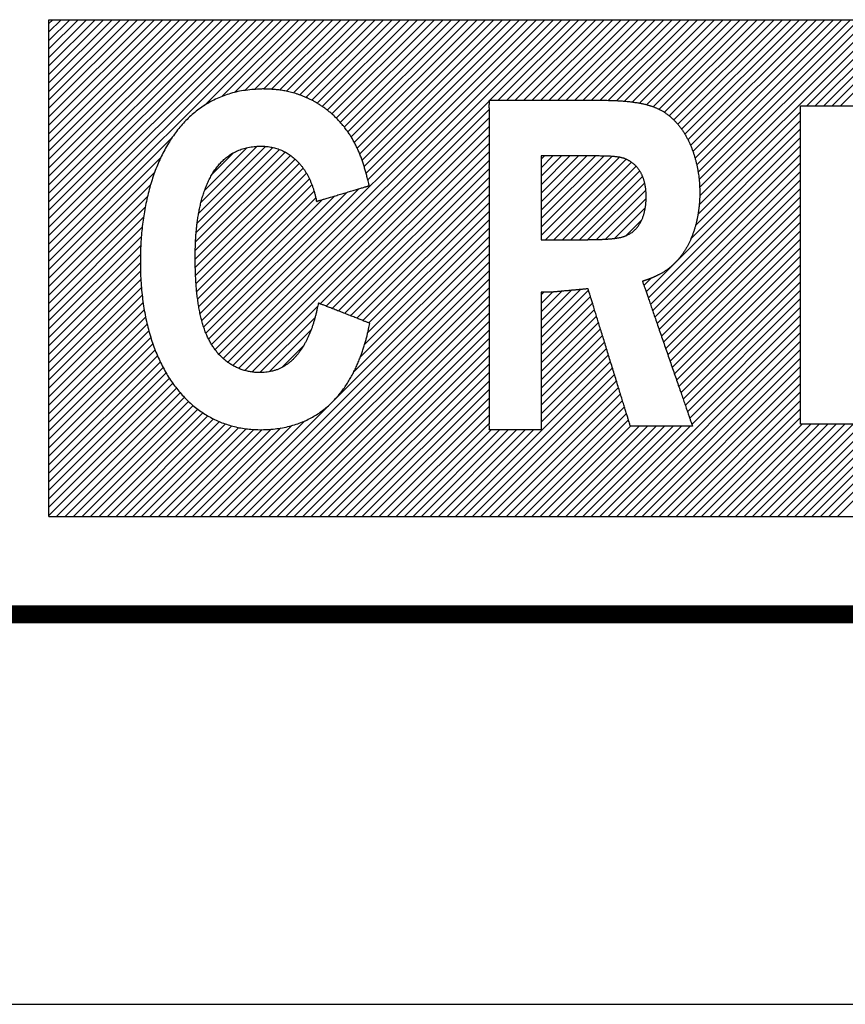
# Model space of a CAD drawing. Header units: millimetres. Extents: x 0 to 420, y -2 to 297.
# Tile 5 of 20: x 363 to 377, y 0 to 16. Entities that reach past the tile are written whole.
import ezdxf

# ---------------------------------------------------------------- set-up
doc = ezdxf.new("R2010")
doc.units = ezdxf.units.MM
doc.header["$LTSCALE"] = 23.1
doc.layers.get('0').update_dxf_attribs({"linetype": 'CONTINUOUS'})

msp = doc.modelspace()

# ---------------------------------------------------------------- linework, layer by layer
at = {"color": 134, "linetype": 'Continuous', "true_color": 0x229a97}
for p, q in [((363.732, 16.347), (363.795, 16.41)), ((363.732, 16.205), (363.936, 16.41)), ((363.732, 16.064), (364.078, 16.41)), ((363.732, 15.922), (364.219, 16.41)), ((363.732, 15.781), (364.361, 16.41)), ((363.732, 15.64), (364.502, 16.41)), ((363.732, 15.498), (364.643, 16.41)), ((363.732, 15.357), (364.785, 16.41)), ((363.732, 15.215), (364.926, 16.41)), ((363.732, 15.074), (365.068, 16.41)), ((363.732, 14.933), (365.209, 16.41)), ((363.732, 14.791), (365.351, 16.41)), ((363.732, 14.65), (365.492, 16.41)), ((363.732, 14.508), (365.633, 16.41)), ((363.732, 14.367), (365.775, 16.41)), ((363.732, 14.225), (365.916, 16.41)), ((363.732, 14.084), (366.058, 16.41)), ((363.732, 13.943), (366.199, 16.41)), ((363.732, 13.801), (366.34, 16.41)), ((363.732, 13.66), (366.482, 16.41)), ((363.732, 13.518), (366.623, 16.41)), ((363.732, 13.377), (366.765, 16.41)), ((363.732, 13.235), (366.906, 16.41)), ((363.732, 13.094), (367.048, 16.41)), ((363.732, 12.953), (367.189, 16.41)), ((363.732, 12.811), (367.33, 16.41)), ((363.732, 12.67), (367.472, 16.41)), ((363.732, 12.528), (367.613, 16.41)), ((366.327, 14.982), (367.755, 16.41)), ((366.443, 10.997), (371.856, 16.41)), ((366.5, 10.912), (371.997, 16.41)), ((366.564, 10.835), (372.139, 16.41)), ((366.615, 15.129), (367.896, 16.41)), ((366.634, 10.764), (372.28, 16.41)), ((366.822, 15.194), (368.038, 16.41)), ((366.999, 15.229), (368.179, 16.41)), ((367.158, 15.247), (368.32, 16.41)), ((367.306, 15.254), (368.462, 16.41)), ((367.443, 15.25), (368.603, 16.41)), ((367.572, 15.237), (368.745, 16.41)), ((367.693, 15.217), (368.886, 16.41)), ((367.806, 15.189), (369.027, 16.41)), ((367.914, 15.155), (369.169, 16.41)), ((368.015, 15.115), (369.31, 16.41)), ((368.111, 15.069), (369.452, 16.41)), ((368.202, 15.019), (369.593, 16.41)), ((368.288, 14.963), (369.735, 16.41)), ((368.369, 14.903), (369.876, 16.41)), ((368.446, 14.839), (370.017, 16.41)), ((368.519, 14.77), (370.159, 16.41)), ((368.588, 14.698), (370.3, 16.41)), ((368.653, 14.621), (370.442, 16.41)), ((368.714, 14.541), (370.583, 16.41)), ((368.77, 14.455), (370.725, 16.41)), ((368.821, 14.365), (370.866, 16.41)), ((368.869, 14.271), (371.007, 16.41)), ((368.911, 14.172), (371.149, 16.41)), ((368.95, 14.07), (371.29, 16.41)), ((368.985, 13.963), (371.432, 16.41)), ((369.017, 13.854), (371.573, 16.41)), ((369.046, 13.741), (371.714, 16.41)), ((371.079, 15.068), (372.422, 16.41)), ((371.221, 15.068), (372.563, 16.41)), ((371.362, 15.068), (372.704, 16.41)), ((371.504, 15.068), (372.846, 16.41)), ((371.645, 15.068), (372.987, 16.41)), ((371.786, 15.068), (373.129, 16.41)), ((371.928, 15.068), (373.27, 16.41)), ((372.069, 15.068), (373.412, 16.41)), ((372.211, 15.068), (373.553, 16.41)), ((372.352, 15.068), (373.694, 16.41)), ((372.494, 15.068), (373.836, 16.41)), ((372.635, 15.068), (373.977, 16.41)), ((372.776, 15.068), (374.119, 16.41)), ((372.918, 15.068), (374.26, 16.41)), ((373.057, 15.066), (374.401, 16.41)), ((373.193, 15.06), (374.543, 16.41)), ((373.326, 15.051), (374.684, 16.41)), ((373.454, 15.038), (374.826, 16.41)), ((373.576, 15.019), (374.967, 16.41)), ((373.692, 14.993), (375.109, 16.41)), ((373.8, 14.96), (375.25, 16.41)), ((373.9, 14.918), (375.391, 16.41)), ((373.989, 14.866), (375.533, 16.41)), ((374.07, 14.806), (375.674, 16.41)), ((374.145, 14.739), (375.816, 16.41)), ((374.213, 14.666), (375.957, 16.41)), ((374.275, 14.586), (376.099, 16.41)), ((374.33, 14.5), (376.24, 16.41)), ((374.381, 14.409), (376.381, 16.41)), ((374.426, 14.313), (376.523, 16.41)), ((374.465, 14.211), (376.664, 16.41)), ((374.499, 14.103), (376.806, 16.41)), ((374.527, 13.99), (376.947, 16.41)), ((374.55, 13.871), (377.089, 16.41)), ((374.566, 13.746), (377.23, 16.41)), ((374.569, 13.324), (377.654, 16.41)), ((374.576, 13.615), (377.371, 16.41)), ((374.577, 13.474), (377.513, 16.41)), ((376.36, 14.974), (377.796, 16.41)), ((376.501, 14.974), (377.937, 16.41)), ((376.643, 14.974), (378.078, 16.41)), ((376.784, 14.974), (378.22, 16.41)), ((376.925, 14.974), (378.361, 16.41)), ((366.712, 10.701), (371.072, 15.06)), ((376.258, 14.974), (379.243, 14.974)), ((376.258, 9.669), (376.258, 14.974)), ((366.799, 10.645), (371.072, 14.918)), ((366.894, 10.599), (371.072, 14.777)), ((374.548, 13.162), (376.258, 14.872)), ((366.999, 10.563), (371.072, 14.636)), ((374.507, 12.98), (376.258, 14.73)), ((368.252, 11.675), (371.072, 14.494)), ((374.16, 12.35), (376.258, 14.448)), ((374.433, 12.764), (376.258, 14.589)), ((363.732, 12.387), (365.777, 14.433)), ((366.202, 13.019), (367.464, 14.28)), ((366.228, 13.186), (367.341, 14.299)), ((366.267, 13.367), (367.2, 14.3)), ((366.33, 13.571), (367.037, 14.278)), ((368.354, 11.635), (371.072, 14.353)), ((373.721, 11.769), (376.258, 14.306)), ((366.171, 12.564), (367.756, 14.149)), ((366.176, 12.709), (367.669, 14.203)), ((366.186, 12.861), (367.572, 14.247)), ((366.454, 13.836), (366.81, 14.192)), ((368.455, 11.595), (371.072, 14.211)), ((371.935, 14.084), (371.99, 14.139)), ((371.935, 13.943), (372.131, 14.139)), ((371.935, 13.802), (372.272, 14.139)), ((371.935, 13.66), (372.414, 14.139)), ((371.935, 13.519), (372.555, 14.139)), ((371.935, 13.377), (372.697, 14.139)), ((371.935, 13.236), (372.838, 14.139)), ((371.935, 13.095), (372.977, 14.137)), ((371.935, 12.953), (373.113, 14.132)), ((371.935, 12.812), (373.24, 14.117)), ((373.757, 11.664), (376.258, 14.165)), ((363.732, 12.246), (365.597, 14.111)), ((366.17, 12.421), (367.835, 14.086)), ((366.172, 12.282), (367.905, 14.015)), ((368.557, 11.555), (371.072, 14.07)), ((372.008, 12.743), (373.35, 14.085)), ((372.149, 12.743), (373.44, 14.034)), ((372.29, 12.743), (373.517, 13.969)), ((373.793, 11.559), (376.258, 14.023)), ((363.732, 12.104), (365.495, 13.868)), ((366.177, 12.145), (367.968, 13.936)), ((366.184, 12.011), (368.024, 13.85)), ((368.658, 11.515), (371.072, 13.928)), ((368.76, 11.475), (371.072, 13.787)), ((372.432, 12.743), (373.579, 13.89)), ((372.573, 12.743), (373.626, 13.796)), ((373.83, 11.454), (376.258, 13.882)), ((363.732, 11.963), (365.425, 13.656)), ((366.195, 11.881), (368.073, 13.758)), ((366.21, 11.754), (368.114, 13.658)), ((368.861, 11.435), (371.072, 13.646)), ((372.715, 12.744), (373.66, 13.689)), ((373.866, 11.349), (376.258, 13.74)), ((363.732, 11.821), (365.375, 13.464)), ((366.228, 11.631), (368.15, 13.552)), ((366.311, 11.289), (368.494, 13.472)), ((366.349, 11.185), (368.695, 13.532)), ((366.392, 11.088), (368.896, 13.592)), ((368.963, 11.395), (371.072, 13.504)), ((372.859, 12.746), (373.68, 13.567)), ((373.902, 11.244), (376.258, 13.599)), ((373.938, 11.138), (376.258, 13.458)), ((366.251, 11.512), (368.179, 13.44)), ((366.278, 11.398), (368.293, 13.412)), ((369.064, 11.356), (371.072, 13.363)), ((373.006, 12.752), (373.685, 13.43)), ((373.975, 11.033), (376.258, 13.316)), ((363.732, 11.68), (365.337, 13.285)), ((369.047, 11.196), (371.072, 13.221)), ((373.161, 12.766), (373.671, 13.275)), ((374.011, 10.928), (376.258, 13.175)), ((363.732, 11.538), (365.309, 13.116)), ((368.994, 11.003), (371.072, 13.08)), ((373.345, 12.808), (373.614, 13.077)), ((374.047, 10.823), (376.258, 13.033)), ((363.732, 11.397), (365.288, 12.953)), ((368.922, 10.789), (371.072, 12.939)), ((374.083, 10.718), (376.258, 12.892)), ((363.732, 11.256), (365.273, 12.797)), ((363.732, 11.114), (365.262, 12.645)), ((368.486, 10.07), (371.072, 12.656)), ((368.81, 10.535), (371.072, 12.797)), ((374.12, 10.613), (376.258, 12.751)), ((363.732, 10.973), (365.258, 12.499)), ((366.689, 8.132), (371.072, 12.514)), ((374.156, 10.507), (376.258, 12.609)), ((363.732, 10.831), (365.256, 12.356)), ((366.83, 8.132), (371.072, 12.373)), ((373.684, 11.874), (374.155, 12.345)), ((374.192, 10.402), (376.258, 12.468)), ((374.228, 10.297), (376.258, 12.326)), ((363.732, 10.69), (365.258, 12.216)), ((366.972, 8.132), (371.072, 12.231)), ((374.265, 10.192), (376.258, 12.185)), ((363.732, 10.548), (365.265, 12.081)), ((367.113, 8.132), (371.072, 12.09)), ((373.648, 11.98), (373.771, 12.102)), ((374.301, 10.087), (376.258, 12.043)), ((363.732, 10.407), (365.273, 11.948)), ((363.732, 10.266), (365.286, 11.82)), ((367.255, 8.132), (371.072, 11.949)), ((371.935, 11.256), (372.592, 11.913)), ((371.935, 11.115), (372.724, 11.904)), ((371.935, 11.397), (372.436, 11.899)), ((371.935, 11.539), (372.28, 11.885)), ((371.935, 11.68), (372.125, 11.87)), ((371.935, 11.822), (371.982, 11.869)), ((374.337, 9.982), (376.258, 11.902)), ((363.732, 10.124), (365.302, 11.695)), ((367.396, 8.132), (371.072, 11.807)), ((367.537, 8.132), (371.072, 11.666)), ((371.935, 10.973), (372.757, 11.795)), ((371.935, 10.832), (372.79, 11.687)), ((374.374, 9.877), (376.258, 11.761)), ((363.732, 9.983), (365.321, 11.572)), ((367.115, 10.538), (368.211, 11.634)), ((367.679, 8.132), (371.072, 11.524)), ((371.935, 10.69), (372.824, 11.579)), ((374.41, 9.771), (376.258, 11.619)), ((363.732, 9.841), (365.344, 11.454)), ((363.732, 9.7), (365.369, 11.337)), ((367.248, 10.529), (368.167, 11.448)), ((367.82, 8.132), (371.072, 11.383)), ((371.935, 10.549), (372.857, 11.471)), ((371.935, 10.407), (372.89, 11.363)), ((373.053, 8.132), (376.258, 11.336)), ((374.446, 9.666), (376.258, 11.478)), ((363.732, 9.558), (365.398, 11.225)), ((367.402, 10.542), (368.101, 11.241)), ((367.962, 8.132), (371.072, 11.241)), ((371.935, 10.266), (372.923, 11.255)), ((373.194, 8.132), (376.258, 11.195)), ((363.732, 9.417), (365.43, 11.115)), ((363.732, 9.276), (365.465, 11.009)), ((368.103, 8.132), (371.072, 11.1)), ((371.935, 10.125), (372.957, 11.147)), ((371.935, 9.983), (372.99, 11.038)), ((373.336, 8.132), (376.258, 11.053)), ((363.732, 9.134), (365.503, 10.906)), ((367.618, 10.616), (367.973, 10.972)), ((368.245, 8.132), (371.072, 10.959)), ((371.935, 9.842), (373.023, 10.93)), ((373.477, 8.132), (376.258, 10.912)), ((363.732, 8.993), (365.544, 10.805)), ((363.732, 8.851), (365.589, 10.708)), ((368.386, 8.132), (371.072, 10.817)), ((368.527, 8.132), (371.072, 10.676)), ((370.507, 8.132), (373.09, 10.714)), ((371.935, 9.7), (373.056, 10.822)), ((373.619, 8.132), (376.258, 10.771)), ((363.732, 8.71), (365.635, 10.613)), ((363.732, 8.569), (365.686, 10.523)), ((368.669, 8.132), (371.072, 10.534)), ((370.649, 8.132), (373.123, 10.606)), ((373.76, 8.132), (376.258, 10.629)), ((363.732, 8.427), (365.74, 10.435)), ((363.732, 8.286), (365.797, 10.351)), ((368.81, 8.132), (371.072, 10.393)), ((370.79, 8.132), (373.156, 10.498)), ((370.932, 8.132), (373.19, 10.39)), ((373.901, 8.132), (376.258, 10.488)), ((374.043, 8.132), (376.258, 10.346)), ((363.732, 8.144), (365.858, 10.27)), ((363.86, 8.132), (365.921, 10.192)), ((368.952, 8.132), (371.072, 10.252)), ((371.073, 8.132), (373.223, 10.281)), ((374.184, 8.132), (376.258, 10.205)), ((364.002, 8.132), (365.989, 10.119)), ((364.143, 8.132), (366.06, 10.048)), ((366.547, 8.132), (368.453, 10.037)), ((369.093, 8.132), (371.072, 10.11)), ((371.214, 8.132), (373.256, 10.173)), ((371.356, 8.132), (373.289, 10.065)), ((374.326, 8.132), (376.258, 10.064)), ((364.285, 8.132), (366.134, 9.981)), ((364.426, 8.132), (366.214, 9.919)), ((364.568, 8.132), (366.296, 9.86)), ((369.234, 8.132), (371.072, 9.969)), ((371.497, 8.132), (373.323, 9.957)), ((371.639, 8.132), (373.356, 9.849)), ((374.467, 8.132), (376.258, 9.922)), ((364.709, 8.132), (366.383, 9.806)), ((364.85, 8.132), (366.476, 9.757)), ((364.992, 8.132), (366.573, 9.712)), ((366.406, 8.132), (367.998, 9.724)), ((369.376, 8.132), (371.072, 9.827)), ((369.517, 8.132), (371.072, 9.686)), ((371.78, 8.132), (373.389, 9.741)), ((374.608, 8.132), (376.258, 9.781)), ((365.133, 8.132), (366.674, 9.672)), ((365.275, 8.132), (366.783, 9.64)), ((365.416, 8.132), (366.898, 9.613)), ((365.558, 8.132), (367.019, 9.593)), ((365.699, 8.132), (367.147, 9.58)), ((365.84, 8.132), (367.287, 9.578)), ((365.982, 8.132), (367.436, 9.586)), ((366.123, 8.132), (367.598, 9.607)), ((366.265, 8.132), (367.78, 9.647)), ((369.659, 8.132), (371.102, 9.575)), ((369.8, 8.132), (371.243, 9.575)), ((369.942, 8.132), (371.385, 9.575)), ((370.083, 8.132), (371.526, 9.575)), ((370.224, 8.132), (371.668, 9.575)), ((370.366, 8.132), (371.809, 9.575)), ((371.921, 8.132), (373.426, 9.636)), ((372.063, 8.132), (373.567, 9.636)), ((372.204, 8.132), (373.709, 9.636)), ((372.346, 8.132), (373.85, 9.636)), ((372.487, 8.132), (373.992, 9.636)), ((372.629, 8.132), (374.133, 9.636)), ((372.77, 8.132), (374.275, 9.636)), ((372.911, 8.132), (374.416, 9.636)), ((374.75, 8.132), (376.287, 9.669)), ((374.891, 8.132), (376.429, 9.669)), ((375.033, 8.132), (376.57, 9.669)), ((375.174, 8.132), (376.712, 9.669)), ((375.316, 8.132), (376.853, 9.669)), ((375.457, 8.132), (376.994, 9.669)), ((375.598, 8.132), (377.136, 9.669)), ((375.74, 8.132), (377.277, 9.669)), ((375.881, 8.132), (377.419, 9.669)), ((376.023, 8.132), (377.56, 9.669)), ((376.164, 8.132), (377.701, 9.669)), ((379.316, 9.669), (376.258, 9.669)), ((376.306, 8.132), (377.843, 9.669)), ((376.447, 8.132), (377.984, 9.669)), ((376.588, 8.132), (378.126, 9.669)), ((376.73, 8.132), (378.267, 9.669)), ((376.871, 8.132), (378.409, 9.669))]:
    msp.add_line(p, q, dxfattribs=at)
at = {"color": 2, "linetype": 'Continuous'}
for p, q in [((363.732, 16.41), (394.306, 16.41)), ((363.732, 8.132), (363.732, 16.41)), ((363.732, 8.132), (394.306, 8.132))]:
    msp.add_line(p, q, dxfattribs=at)
at = {"color": 7, "linetype": 'Continuous'}
msp.add_line((0, 0), (420, 0), dxfattribs=at)
at = {"color": 7, "linetype": 'Continuous', "const_width": 0.3}
msp.add_lwpolyline([(415, 6.5), (5, 6.5)], dxfattribs=at)
at = {"color": 134, "linetype": 'Continuous', "true_color": 0x229a97}
for points, knots in [([(369.081, 11.349), (369.078, 11.334), (369.071, 11.302), (369.06, 11.253), (369.047, 11.198), (369.033, 11.139), (369.016, 11.076), (368.997, 11.01), (368.976, 10.941), (368.952, 10.869), (368.925, 10.795), (368.895, 10.719), (368.863, 10.642), (368.826, 10.565), (368.786, 10.487), (368.743, 10.41), (368.695, 10.333), (368.643, 10.257), (368.587, 10.183), (368.526, 10.111), (368.46, 10.042), (368.39, 9.975), (368.314, 9.912), (368.233, 9.853), (368.146, 9.799), (368.054, 9.748), (367.956, 9.704), (367.852, 9.665), (367.741, 9.633), (367.623, 9.607), (367.499, 9.589), (367.372, 9.578), (367.247, 9.576), (367.126, 9.58), (367.012, 9.591), (366.903, 9.609), (366.796, 9.634), (366.692, 9.665), (366.591, 9.702), (366.493, 9.745), (366.398, 9.795), (366.306, 9.851), (366.218, 9.913), (366.132, 9.98), (366.05, 10.054), (365.972, 10.133), (365.897, 10.218), (365.826, 10.308), (365.758, 10.404), (365.694, 10.505), (365.635, 10.611), (365.579, 10.723), (365.527, 10.839), (365.48, 10.961), (365.437, 11.087), (365.398, 11.218), (365.364, 11.354), (365.334, 11.494), (365.309, 11.639), (365.288, 11.788), (365.272, 11.941), (365.261, 12.099), (365.256, 12.259), (365.255, 12.416), (365.258, 12.567), (365.265, 12.713), (365.277, 12.857), (365.292, 12.999), (365.311, 13.14), (365.335, 13.278), (365.362, 13.414), (365.394, 13.546), (365.43, 13.676), (365.47, 13.802), (365.515, 13.925), (365.564, 14.044), (365.618, 14.159), (365.675, 14.27), (365.738, 14.376), (365.804, 14.477), (365.876, 14.573), (365.952, 14.664), (366.033, 14.75), (366.118, 14.829), (366.209, 14.903), (366.303, 14.97), (366.403, 15.031), (366.508, 15.086), (366.618, 15.132), (366.731, 15.172), (366.85, 15.206), (366.978, 15.23), (367.109, 15.244), (367.22, 15.252), (367.297, 15.256), (367.342, 15.254), (367.374, 15.253), (367.405, 15.252), (367.436, 15.25), (367.471, 15.248), (367.507, 15.245), (367.544, 15.241), (367.584, 15.236), (367.624, 15.23), (367.666, 15.222), (367.71, 15.213), (367.754, 15.203), (367.8, 15.191), (367.846, 15.178), (367.893, 15.162), (367.941, 15.145), (367.99, 15.126), (368.039, 15.105), (368.089, 15.081), (368.139, 15.055), (368.19, 15.027), (368.24, 14.996), (368.29, 14.963), (368.341, 14.926), (368.391, 14.887), (368.441, 14.845), (368.491, 14.799), (368.54, 14.751), (368.587, 14.701), (368.628, 14.652), (368.662, 14.611), (368.687, 14.579), (368.707, 14.551), (368.725, 14.524), (368.744, 14.496), (368.762, 14.468), (368.78, 14.439), (368.797, 14.41), (368.813, 14.381), (368.829, 14.351), (368.845, 14.321), (368.859, 14.291), (368.874, 14.26), (368.888, 14.229), (368.901, 14.198), (368.914, 14.166), (368.927, 14.134), (368.939, 14.102), (368.95, 14.069), (368.962, 14.036), (368.973, 14.003), (368.983, 13.969), (368.994, 13.935), (369.004, 13.901), (369.014, 13.866), (369.023, 13.831), (369.032, 13.795), (369.041, 13.759), (369.051, 13.722), (369.06, 13.683), (369.066, 13.661), (369.069, 13.638), (369.057, 13.642), (369.046, 13.637), (369.03, 13.631), (369.01, 13.625), (368.985, 13.618), (368.957, 13.61), (368.927, 13.601), (368.893, 13.591), (368.857, 13.58), (368.819, 13.569), (368.78, 13.557), (368.739, 13.545), (368.697, 13.532), (368.655, 13.52), (368.612, 13.507), (368.57, 13.495), (368.528, 13.482), (368.487, 13.47), (368.447, 13.458), (368.408, 13.447), (368.372, 13.436), (368.338, 13.426), (368.307, 13.417), (368.279, 13.408), (368.254, 13.401), (368.232, 13.395), (368.214, 13.391), (368.204, 13.381), (368.188, 13.382), (368.187, 13.411), (368.177, 13.443), (368.167, 13.494), (368.152, 13.548), (368.136, 13.601), (368.118, 13.651), (368.099, 13.699), (368.079, 13.746), (368.057, 13.791), (368.034, 13.834), (368.01, 13.876), (367.984, 13.915), (367.957, 13.953), (367.929, 13.988), (367.9, 14.022), (367.869, 14.054), (367.838, 14.084), (367.805, 14.113), (367.772, 14.139), (367.737, 14.163), (367.702, 14.186), (367.665, 14.206), (367.628, 14.225), (367.589, 14.241), (367.55, 14.256), (367.51, 14.269), (367.47, 14.28), (367.428, 14.288), (367.386, 14.294), (367.344, 14.299), (367.298, 14.304), (367.234, 14.303), (367.149, 14.296), (367.052, 14.284), (366.96, 14.261), (366.877, 14.228), (366.801, 14.19), (366.729, 14.145), (366.664, 14.093), (366.604, 14.036), (366.549, 13.974), (366.498, 13.908), (366.453, 13.837), (366.412, 13.764), (366.375, 13.687), (366.342, 13.608), (366.313, 13.527), (366.287, 13.445), (366.265, 13.363), (366.246, 13.28), (366.229, 13.198), (366.215, 13.116), (366.204, 13.036), (366.195, 12.958), (366.187, 12.883), (366.181, 12.811), (366.177, 12.742), (366.174, 12.678), (366.172, 12.618), (366.171, 12.564), (366.171, 12.516), (366.17, 12.47), (366.17, 12.425), (366.171, 12.378), (366.171, 12.33), (366.172, 12.28), (366.173, 12.23), (366.175, 12.18), (366.177, 12.131), (366.18, 12.082), (366.183, 12.033), (366.186, 11.984), (366.19, 11.935), (366.194, 11.887), (366.199, 11.84), (366.205, 11.792), (366.211, 11.746), (366.217, 11.699), (366.224, 11.653), (366.232, 11.608), (366.24, 11.563), (366.249, 11.519), (366.259, 11.475), (366.269, 11.433), (366.28, 11.39), (366.292, 11.349), (366.304, 11.308), (366.317, 11.269), (366.331, 11.23), (366.346, 11.191), (366.361, 11.154), (366.377, 11.118), (366.394, 11.083), (366.411, 11.051), (366.428, 11.021), (366.445, 10.992), (366.463, 10.964), (366.482, 10.936), (366.502, 10.909), (366.522, 10.883), (366.544, 10.857), (366.566, 10.832), (366.589, 10.808), (366.612, 10.784), (366.637, 10.762), (366.662, 10.74), (366.688, 10.719), (366.715, 10.699), (366.742, 10.68), (366.77, 10.662), (366.799, 10.645), (366.829, 10.629), (366.859, 10.614), (366.89, 10.6), (366.922, 10.587), (366.955, 10.575), (366.988, 10.565), (367.022, 10.556), (367.056, 10.548), (367.092, 10.541), (367.128, 10.536), (367.163, 10.532), (367.2, 10.529), (367.242, 10.528), (367.29, 10.529), (367.344, 10.532), (367.397, 10.54), (367.448, 10.55), (367.497, 10.564), (367.545, 10.581), (367.59, 10.601), (367.634, 10.624), (367.676, 10.649), (367.717, 10.677), (367.755, 10.707), (367.792, 10.74), (367.827, 10.775), (367.861, 10.813), (367.893, 10.852), (367.924, 10.894), (367.953, 10.937), (367.98, 10.982), (368.006, 11.028), (368.031, 11.077), (368.055, 11.126), (368.077, 11.177), (368.097, 11.229), (368.117, 11.282), (368.135, 11.337), (368.152, 11.392), (368.168, 11.447), (368.182, 11.505), (368.196, 11.562), (368.206, 11.616), (368.218, 11.653), (368.216, 11.685), (368.234, 11.69), (368.242, 11.676), (368.259, 11.671), (368.279, 11.664), (368.303, 11.655), (368.33, 11.644), (368.36, 11.632), (368.393, 11.619), (368.429, 11.605), (368.466, 11.591), (368.504, 11.576), (368.544, 11.56), (368.585, 11.544), (368.627, 11.527), (368.669, 11.511), (368.71, 11.495), (368.751, 11.479), (368.791, 11.463), (368.83, 11.448), (368.868, 11.433), (368.903, 11.419), (368.937, 11.406), (368.967, 11.394), (368.995, 11.383), (369.019, 11.373), (369.041, 11.365), (369.061, 11.357), (369.075, 11.351), (369.081, 11.349)], [0, 0, 0, 0, 0.001994, 0.004202, 0.006641, 0.009284, 0.012119, 0.015116, 0.018274, 0.021568, 0.02499, 0.028522, 0.032152, 0.03587, 0.039668, 0.043532, 0.047456, 0.051441, 0.055479, 0.059565, 0.063711, 0.067913, 0.072184, 0.076529, 0.080968, 0.085514, 0.090192, 0.095007, 0.099985, 0.105195, 0.110694, 0.116298, 0.121797, 0.127055, 0.131986, 0.136739, 0.141471, 0.14618, 0.150856, 0.155502, 0.160153, 0.164814, 0.169502, 0.174225, 0.178997, 0.183833, 0.18874, 0.19373, 0.198809, 0.20399, 0.20928, 0.214683, 0.220211, 0.225868, 0.231658, 0.237588, 0.243661, 0.249887, 0.256269, 0.2628, 0.269483, 0.276356, 0.283399, 0.290312, 0.296801, 0.303074, 0.309346, 0.3156, 0.321763, 0.327845, 0.33385, 0.339776, 0.345618, 0.351379, 0.357047, 0.362631, 0.36813, 0.373549, 0.378886, 0.384152, 0.389349, 0.394491, 0.39959, 0.404656, 0.409702, 0.414744, 0.419801, 0.424911, 0.430109, 0.435323, 0.440552, 0.446174, 0.45235, 0.457657, 0.460689, 0.462318, 0.4636, 0.464872, 0.466268, 0.46777, 0.469343, 0.470985, 0.472701, 0.474489, 0.476346, 0.478264, 0.480247, 0.482288, 0.484386, 0.486545, 0.488762, 0.491035, 0.493367, 0.495754, 0.498199, 0.500705, 0.503272, 0.5059, 0.508603, 0.511365, 0.514194, 0.51712, 0.520159, 0.523201, 0.52607, 0.52845, 0.530088, 0.531413, 0.532846, 0.534353, 0.535825, 0.537278, 0.538735, 0.540197, 0.541656, 0.543118, 0.544582, 0.546051, 0.547524, 0.549003, 0.550486, 0.551974, 0.553476, 0.554981, 0.556496, 0.558024, 0.559559, 0.561106, 0.562659, 0.564233, 0.56583, 0.56741, 0.568963, 0.57064, 0.572508, 0.573929, 0.574342, 0.574647, 0.575181, 0.575936, 0.576877, 0.577979, 0.579242, 0.580643, 0.582169, 0.583804, 0.58553, 0.587328, 0.589186, 0.591084, 0.593009, 0.594943, 0.596868, 0.598775, 0.600642, 0.60245, 0.60419, 0.605838, 0.607382, 0.60881, 0.610094, 0.611228, 0.612187, 0.612974, 0.613584, 0.613955, 0.614842, 0.616488, 0.618823, 0.621394, 0.623794, 0.626072, 0.628324, 0.630545, 0.632712, 0.634836, 0.636913, 0.638955, 0.64096, 0.642933, 0.644872, 0.646789, 0.648678, 0.650546, 0.652396, 0.654231, 0.65606, 0.657874, 0.659688, 0.661496, 0.663314, 0.665124, 0.666939, 0.668788, 0.67069, 0.672505, 0.674244, 0.676754, 0.68079, 0.685362, 0.689441, 0.69318, 0.696879, 0.700546, 0.704152, 0.70774, 0.711326, 0.71494, 0.718574, 0.72224, 0.725936, 0.729649, 0.733376, 0.737108, 0.740829, 0.744522, 0.748176, 0.751766, 0.75528, 0.758696, 0.76199, 0.765144, 0.768133, 0.770945, 0.773561, 0.775919, 0.777969, 0.779879, 0.781812, 0.783835, 0.78598, 0.788169, 0.790341, 0.792487, 0.794634, 0.796778, 0.798909, 0.801029, 0.803142, 0.805235, 0.807317, 0.809389, 0.811438, 0.813472, 0.815489, 0.817484, 0.819462, 0.821421, 0.823355, 0.825271, 0.827159, 0.829028, 0.830875, 0.832694, 0.834492, 0.836268, 0.838018, 0.839746, 0.841424, 0.843024, 0.844505, 0.845942, 0.847391, 0.848851, 0.850308, 0.85176, 0.853206, 0.854655, 0.856101, 0.857551, 0.858998, 0.860445, 0.861893, 0.863342, 0.864793, 0.866248, 0.867706, 0.869171, 0.870643, 0.872119, 0.873605, 0.875104, 0.876614, 0.878136, 0.879664, 0.881224, 0.882821, 0.88439, 0.88591, 0.887643, 0.889832, 0.89223, 0.894562, 0.896825, 0.899039, 0.901227, 0.903382, 0.905522, 0.907651, 0.909776, 0.911909, 0.914053, 0.916212, 0.918394, 0.920601, 0.92283, 0.925092, 0.927381, 0.9297, 0.932048, 0.934429, 0.936837, 0.939271, 0.941736, 0.944227, 0.946722, 0.949221, 0.951787, 0.954447, 0.956903, 0.958796, 0.959888, 0.960229, 0.96084, 0.961602, 0.962536, 0.963652, 0.964926, 0.966341, 0.967878, 0.969525, 0.971262, 0.973075, 0.974951, 0.976864, 0.978805, 0.980755, 0.982701, 0.984619, 0.986503, 0.988327, 0.990078, 0.991737, 0.993301, 0.994742, 0.996034, 0.997146, 0.998148, 0.999105, 1, 1, 1, 1]), ([(373.925, 12.175), (373.938, 12.182), (373.965, 12.198), (374.004, 12.222), (374.042, 12.249), (374.079, 12.277), (374.115, 12.307), (374.149, 12.339), (374.182, 12.372), (374.214, 12.407), (374.244, 12.443), (374.274, 12.481), (374.302, 12.521), (374.328, 12.561), (374.354, 12.604), (374.378, 12.647), (374.401, 12.692), (374.422, 12.738), (374.442, 12.785), (374.461, 12.833), (374.479, 12.883), (374.495, 12.933), (374.509, 12.984), (374.523, 13.036), (374.535, 13.089), (374.545, 13.143), (374.554, 13.198), (374.562, 13.253), (374.568, 13.309), (374.573, 13.366), (374.576, 13.423), (374.578, 13.48), (374.578, 13.536), (374.577, 13.59), (374.575, 13.644), (374.572, 13.697), (374.567, 13.751), (374.56, 13.805), (374.553, 13.859), (374.544, 13.913), (374.533, 13.967), (374.521, 14.021), (374.507, 14.074), (374.493, 14.127), (374.476, 14.179), (374.458, 14.231), (374.439, 14.282), (374.418, 14.332), (374.395, 14.381), (374.371, 14.43), (374.345, 14.477), (374.318, 14.522), (374.289, 14.567), (374.258, 14.61), (374.225, 14.652), (374.191, 14.692), (374.155, 14.73), (374.118, 14.766), (374.078, 14.801), (374.037, 14.833), (373.994, 14.863), (373.95, 14.891), (373.909, 14.913), (373.877, 14.929), (373.856, 14.939), (373.842, 14.943), (373.829, 14.948), (373.814, 14.955), (373.797, 14.961), (373.78, 14.967), (373.762, 14.973), (373.743, 14.979), (373.723, 14.985), (373.701, 14.991), (373.678, 14.997), (373.654, 15.002), (373.629, 15.008), (373.602, 15.014), (373.574, 15.019), (373.544, 15.025), (373.512, 15.03), (373.478, 15.035), (373.443, 15.039), (373.406, 15.044), (373.367, 15.048), (373.325, 15.052), (373.282, 15.055), (373.236, 15.058), (373.188, 15.061), (373.138, 15.063), (373.086, 15.065), (373.028, 15.066), (372.97, 15.067), (372.923, 15.068), (372.894, 15.068), (372.874, 15.068), (372.851, 15.068), (372.819, 15.068), (372.777, 15.068), (372.727, 15.068), (372.671, 15.068), (372.607, 15.068), (372.538, 15.068), (372.464, 15.068), (372.385, 15.068), (372.303, 15.068), (372.219, 15.068), (372.132, 15.068), (372.044, 15.068), (371.955, 15.068), (371.867, 15.068), (371.78, 15.068), (371.694, 15.068), (371.611, 15.068), (371.531, 15.068), (371.455, 15.068), (371.384, 15.068), (371.319, 15.068), (371.259, 15.068), (371.207, 15.068), (371.162, 15.068), (371.126, 15.068), (371.098, 15.067), (371.083, 15.066), (371.068, 15.07), (371.076, 15.037), (371.069, 15), (371.073, 14.917), (371.071, 14.814), (371.072, 14.682), (371.072, 14.528), (371.072, 14.352), (371.072, 14.157), (371.072, 13.945), (371.072, 13.718), (371.072, 13.479), (371.072, 13.23), (371.072, 12.973), (371.072, 12.71), (371.072, 12.444), (371.072, 12.177), (371.072, 11.912), (371.072, 11.649), (371.072, 11.393), (371.072, 11.145), (371.072, 10.906), (371.072, 10.681), (371.072, 10.47), (371.072, 10.276), (371.072, 10.102), (371.072, 9.949), (371.071, 9.819), (371.073, 9.717), (371.07, 9.642), (371.075, 9.601), (371.068, 9.577), (371.077, 9.571), (371.085, 9.577), (371.098, 9.575), (371.116, 9.575), (371.137, 9.574), (371.163, 9.575), (371.191, 9.575), (371.222, 9.575), (371.256, 9.575), (371.292, 9.575), (371.33, 9.575), (371.37, 9.575), (371.41, 9.575), (371.452, 9.575), (371.493, 9.575), (371.535, 9.575), (371.577, 9.575), (371.618, 9.575), (371.658, 9.575), (371.697, 9.575), (371.734, 9.575), (371.769, 9.575), (371.801, 9.575), (371.831, 9.575), (371.858, 9.575), (371.881, 9.575), (371.9, 9.575), (371.916, 9.574), (371.926, 9.575), (371.933, 9.573), (371.937, 9.58), (371.933, 9.593), (371.935, 9.618), (371.934, 9.656), (371.935, 9.705), (371.935, 9.764), (371.935, 9.833), (371.935, 9.91), (371.935, 9.995), (371.935, 10.087), (371.935, 10.184), (371.935, 10.286), (371.935, 10.391), (371.935, 10.5), (371.935, 10.61), (371.935, 10.722), (371.935, 10.833), (371.935, 10.943), (371.935, 11.052), (371.935, 11.158), (371.935, 11.26), (371.935, 11.357), (371.935, 11.448), (371.935, 11.533), (371.935, 11.611), (371.935, 11.679), (371.935, 11.739), (371.934, 11.788), (371.935, 11.825), (371.934, 11.851), (371.935, 11.863), (371.934, 11.869), (371.936, 11.869), (371.939, 11.869), (371.942, 11.869), (371.946, 11.869), (371.95, 11.869), (371.956, 11.869), (371.962, 11.869), (371.968, 11.869), (371.975, 11.869), (371.983, 11.869), (371.99, 11.869), (371.999, 11.869), (372.007, 11.869), (372.015, 11.869), (372.024, 11.869), (372.032, 11.869), (372.04, 11.869), (372.049, 11.869), (372.057, 11.869), (372.064, 11.869), (372.071, 11.869), (372.078, 11.869), (372.085, 11.869), (372.09, 11.869), (372.095, 11.869), (372.1, 11.869), (372.103, 11.869), (372.106, 11.869), (372.107, 11.869), (372.109, 11.869), (372.111, 11.869), (372.116, 11.87), (372.124, 11.87), (372.136, 11.871), (372.15, 11.873), (372.167, 11.874), (372.186, 11.876), (372.208, 11.878), (372.231, 11.88), (372.256, 11.882), (372.283, 11.885), (372.31, 11.887), (372.339, 11.89), (372.368, 11.892), (372.397, 11.895), (372.427, 11.898), (372.456, 11.901), (372.485, 11.903), (372.514, 11.906), (372.541, 11.908), (372.568, 11.911), (372.593, 11.913), (372.616, 11.915), (372.638, 11.917), (372.658, 11.919), (372.675, 11.921), (372.689, 11.922), (372.701, 11.923), (372.709, 11.923), (372.714, 11.925), (372.72, 11.924), (372.719, 11.91), (372.729, 11.892), (372.738, 11.856), (372.752, 11.811), (372.769, 11.755), (372.79, 11.689), (372.813, 11.614), (372.838, 11.532), (372.866, 11.442), (372.895, 11.347), (372.926, 11.247), (372.958, 11.142), (372.991, 11.035), (373.025, 10.925), (373.059, 10.814), (373.093, 10.703), (373.127, 10.593), (373.161, 10.484), (373.193, 10.377), (373.225, 10.274), (373.255, 10.176), (373.284, 10.083), (373.311, 9.996), (373.335, 9.916), (373.357, 9.845), (373.376, 9.783), (373.392, 9.73), (373.405, 9.689), (373.414, 9.66), (373.418, 9.645), (373.421, 9.635), (373.429, 9.635), (373.44, 9.636), (373.457, 9.636), (373.478, 9.636), (373.505, 9.636), (373.535, 9.636), (373.57, 9.636), (373.608, 9.636), (373.649, 9.636), (373.693, 9.636), (373.739, 9.636), (373.786, 9.636), (373.835, 9.636), (373.885, 9.636), (373.935, 9.636), (373.985, 9.636), (374.035, 9.636), (374.084, 9.636), (374.132, 9.636), (374.178, 9.636), (374.222, 9.636), (374.264, 9.636), (374.302, 9.636), (374.337, 9.636), (374.369, 9.636), (374.396, 9.636), (374.418, 9.637), (374.436, 9.636), (374.447, 9.636), (374.457, 9.635), (374.455, 9.645), (374.448, 9.658), (374.439, 9.688), (374.424, 9.729), (374.406, 9.782), (374.384, 9.846), (374.358, 9.92), (374.33, 10.003), (374.299, 10.093), (374.265, 10.191), (374.23, 10.294), (374.192, 10.402), (374.154, 10.513), (374.114, 10.628), (374.074, 10.744), (374.034, 10.862), (373.993, 10.979), (373.953, 11.095), (373.914, 11.209), (373.876, 11.319), (373.839, 11.426), (373.804, 11.527), (373.771, 11.623), (373.741, 11.711), (373.713, 11.791), (373.689, 11.862), (373.668, 11.923), (373.651, 11.972), (373.637, 12.011), (373.63, 12.033), (373.624, 12.05), (373.633, 12.054), (373.641, 12.056), (373.651, 12.06), (373.662, 12.063), (373.672, 12.066), (373.682, 12.069), (373.692, 12.073), (373.702, 12.076), (373.712, 12.08), (373.722, 12.083), (373.732, 12.087), (373.742, 12.091), (373.752, 12.094), (373.761, 12.098), (373.771, 12.102), (373.781, 12.106), (373.791, 12.11), (373.801, 12.114), (373.81, 12.119), (373.82, 12.123), (373.83, 12.127), (373.839, 12.132), (373.849, 12.136), (373.859, 12.141), (373.868, 12.145), (373.877, 12.15), (373.889, 12.156), (373.905, 12.165), (373.918, 12.171), (373.925, 12.175)], [0, 0, 0, 0, 0.002127, 0.004247, 0.006371, 0.008495, 0.010625, 0.012769, 0.014924, 0.017091, 0.019274, 0.021473, 0.023692, 0.02593, 0.02819, 0.030475, 0.032782, 0.035107, 0.037459, 0.039838, 0.042237, 0.044657, 0.047105, 0.049579, 0.052072, 0.054592, 0.057137, 0.059699, 0.062281, 0.064897, 0.06755, 0.070177, 0.072724, 0.075208, 0.077661, 0.080117, 0.082597, 0.085092, 0.087601, 0.090114, 0.092635, 0.095155, 0.097683, 0.100206, 0.102723, 0.105234, 0.10774, 0.110238, 0.112723, 0.115198, 0.117659, 0.120111, 0.122551, 0.12498, 0.127399, 0.129808, 0.132214, 0.134616, 0.13701, 0.139419, 0.14184, 0.14425, 0.146551, 0.148316, 0.149176, 0.149668, 0.150334, 0.151142, 0.151944, 0.152765, 0.153636, 0.15456, 0.155528, 0.156547, 0.15762, 0.158753, 0.159949, 0.161206, 0.162538, 0.163937, 0.165411, 0.166965, 0.168599, 0.170322, 0.172131, 0.174035, 0.176029, 0.178131, 0.180356, 0.18264, 0.184973, 0.18759, 0.190573, 0.193011, 0.194062, 0.194617, 0.195659, 0.19721, 0.199143, 0.201415, 0.204035, 0.206955, 0.21014, 0.213555, 0.217167, 0.22094, 0.224841, 0.228829, 0.232882, 0.236958, 0.24102, 0.245041, 0.248979, 0.252806, 0.256483, 0.25998, 0.263253, 0.266282, 0.269018, 0.271441, 0.273497, 0.275177, 0.276435, 0.27722, 0.277501, 0.27819, 0.280352, 0.283918, 0.288792, 0.294823, 0.301965, 0.310071, 0.319076, 0.328834, 0.33928, 0.350286, 0.361761, 0.373589, 0.385673, 0.39791, 0.410197, 0.422428, 0.434495, 0.446304, 0.457742, 0.468712, 0.479098, 0.48882, 0.497747, 0.505797, 0.512824, 0.518809, 0.523601, 0.527025, 0.528889, 0.529642, 0.529852, 0.530244, 0.530851, 0.531659, 0.532655, 0.533807, 0.53512, 0.536561, 0.538121, 0.539783, 0.541532, 0.543349, 0.545217, 0.547122, 0.54905, 0.550977, 0.552896, 0.554782, 0.556627, 0.558408, 0.560111, 0.561722, 0.563223, 0.564595, 0.565821, 0.566895, 0.56779, 0.568492, 0.568979, 0.569254, 0.569392, 0.569893, 0.571059, 0.572816, 0.575088, 0.577819, 0.580995, 0.584557, 0.588472, 0.592686, 0.597161, 0.601851, 0.606717, 0.611715, 0.616796, 0.621923, 0.627049, 0.63213, 0.637124, 0.641994, 0.646684, 0.651159, 0.655373, 0.659288, 0.66285, 0.666026, 0.668757, 0.671029, 0.672786, 0.673948, 0.674453, 0.674573, 0.674629, 0.67473, 0.674872, 0.675051, 0.675267, 0.675515, 0.67579, 0.676093, 0.676419, 0.676759, 0.677121, 0.677493, 0.67787, 0.67826, 0.678645, 0.679035, 0.679421, 0.679797, 0.68016, 0.680513, 0.680848, 0.681165, 0.681454, 0.681716, 0.68195, 0.682152, 0.682317, 0.682436, 0.682501, 0.682547, 0.682639, 0.682837, 0.68322, 0.683755, 0.684418, 0.685201, 0.686096, 0.687091, 0.688174, 0.689327, 0.690548, 0.69182, 0.693134, 0.694479, 0.695839, 0.697208, 0.698568, 0.699913, 0.701227, 0.702504, 0.70373, 0.704891, 0.705979, 0.706979, 0.707882, 0.708679, 0.709348, 0.709892, 0.710288, 0.710528, 0.710613, 0.710981, 0.712014, 0.713661, 0.715871, 0.718574, 0.721758, 0.725354, 0.729331, 0.733638, 0.738229, 0.74306, 0.748093, 0.753265, 0.758547, 0.763891, 0.769245, 0.774568, 0.779816, 0.784939, 0.789896, 0.794645, 0.799129, 0.803318, 0.807149, 0.810597, 0.813588, 0.81612, 0.81813, 0.819529, 0.820226, 0.820499, 0.820762, 0.82125, 0.822012, 0.823022, 0.824243, 0.825656, 0.827253, 0.829007, 0.830898, 0.832908, 0.835019, 0.837209, 0.839458, 0.841748, 0.844061, 0.846375, 0.848669, 0.850923, 0.853126, 0.855247, 0.857275, 0.859185, 0.860961, 0.862581, 0.864027, 0.86528, 0.866317, 0.867125, 0.867672, 0.867957, 0.868145, 0.868811, 0.870207, 0.872254, 0.87487, 0.877987, 0.881596, 0.885621, 0.890033, 0.894773, 0.899798, 0.905051, 0.910498, 0.916076, 0.921747, 0.927456, 0.933156, 0.938802, 0.944347, 0.949736, 0.954927, 0.959869, 0.96451, 0.968812, 0.972711, 0.976177, 0.979142, 0.981585, 0.983446, 0.984645, 0.985124, 0.985393, 0.98584, 0.986364, 0.986859, 0.987332, 0.987817, 0.988306, 0.988791, 0.989277, 0.989761, 0.990249, 0.990735, 0.991221, 0.991709, 0.992193, 0.992679, 0.993165, 0.993652, 0.994137, 0.994629, 0.995113, 0.995598, 0.996089, 0.996594, 0.997064, 0.997493, 0.998045, 0.998893, 1, 1, 1, 1]), ([(371.935, 12.743), (371.935, 12.745), (371.935, 12.75), (371.935, 12.762), (371.935, 12.781), (371.935, 12.807), (371.935, 12.84), (371.935, 12.878), (371.935, 12.922), (371.935, 12.97), (371.935, 13.022), (371.935, 13.078), (371.935, 13.137), (371.935, 13.199), (371.935, 13.263), (371.935, 13.328), (371.935, 13.394), (371.935, 13.46), (371.935, 13.527), (371.935, 13.592), (371.935, 13.656), (371.935, 13.719), (371.935, 13.779), (371.935, 13.837), (371.935, 13.891), (371.935, 13.941), (371.935, 13.986), (371.935, 14.027), (371.935, 14.062), (371.935, 14.091), (371.934, 14.113), (371.936, 14.128), (371.933, 14.136), (371.936, 14.14), (371.941, 14.139), (371.949, 14.14), (371.96, 14.139), (371.975, 14.14), (371.992, 14.139), (372.012, 14.139), (372.034, 14.139), (372.059, 14.139), (372.085, 14.139), (372.114, 14.139), (372.143, 14.139), (372.173, 14.139), (372.205, 14.139), (372.237, 14.139), (372.269, 14.139), (372.301, 14.139), (372.333, 14.139), (372.365, 14.139), (372.395, 14.139), (372.425, 14.139), (372.454, 14.139), (372.48, 14.139), (372.506, 14.139), (372.529, 14.139), (372.549, 14.139), (372.568, 14.139), (372.583, 14.139), (372.594, 14.139), (372.603, 14.139), (372.616, 14.139), (372.64, 14.139), (372.677, 14.139), (372.723, 14.139), (372.771, 14.139), (372.818, 14.139), (372.861, 14.139), (372.902, 14.138), (372.941, 14.138), (372.977, 14.137), (373.012, 14.136), (373.044, 14.135), (373.075, 14.134), (373.104, 14.132), (373.131, 14.131), (373.157, 14.128), (373.181, 14.126), (373.204, 14.123), (373.226, 14.12), (373.247, 14.116), (373.266, 14.112), (373.285, 14.107), (373.303, 14.102), (373.32, 14.097), (373.337, 14.091), (373.353, 14.084), (373.368, 14.077), (373.384, 14.069), (373.399, 14.06), (373.414, 14.051), (373.429, 14.042), (373.444, 14.031), (373.459, 14.02), (373.474, 14.008), (373.489, 13.996), (373.503, 13.983), (373.516, 13.969), (373.53, 13.956), (373.542, 13.941), (373.554, 13.926), (373.565, 13.911), (373.575, 13.895), (373.586, 13.879), (373.595, 13.862), (373.604, 13.845), (373.613, 13.828), (373.621, 13.81), (373.628, 13.792), (373.635, 13.774), (373.641, 13.755), (373.647, 13.736), (373.653, 13.717), (373.658, 13.698), (373.663, 13.678), (373.667, 13.658), (373.67, 13.638), (373.674, 13.618), (373.677, 13.597), (373.679, 13.577), (373.681, 13.556), (373.683, 13.535), (373.684, 13.514), (373.685, 13.493), (373.685, 13.472), (373.685, 13.453), (373.685, 13.435), (373.685, 13.418), (373.684, 13.4), (373.683, 13.381), (373.681, 13.361), (373.68, 13.34), (373.677, 13.319), (373.675, 13.297), (373.671, 13.274), (373.667, 13.251), (373.662, 13.228), (373.657, 13.204), (373.651, 13.181), (373.644, 13.157), (373.636, 13.133), (373.628, 13.109), (373.618, 13.085), (373.607, 13.062), (373.596, 13.039), (373.583, 13.016), (373.569, 12.994), (373.555, 12.972), (373.538, 12.951), (373.521, 12.93), (373.502, 12.911), (373.482, 12.892), (373.461, 12.874), (373.437, 12.857), (373.413, 12.842), (373.388, 12.828), (373.365, 12.816), (373.344, 12.807), (373.326, 12.8), (373.309, 12.795), (373.291, 12.79), (373.271, 12.785), (373.251, 12.78), (373.23, 12.776), (373.207, 12.772), (373.184, 12.769), (373.16, 12.765), (373.136, 12.762), (373.111, 12.76), (373.085, 12.757), (373.058, 12.755), (373.032, 12.753), (373.004, 12.751), (372.977, 12.75), (372.949, 12.749), (372.921, 12.748), (372.893, 12.747), (372.865, 12.746), (372.836, 12.745), (372.808, 12.744), (372.78, 12.744), (372.752, 12.744), (372.724, 12.744), (372.697, 12.743), (372.67, 12.743), (372.642, 12.743), (372.616, 12.743), (372.594, 12.743), (372.58, 12.743), (372.572, 12.743), (372.564, 12.743), (372.554, 12.743), (372.541, 12.743), (372.524, 12.743), (372.506, 12.743), (372.485, 12.743), (372.462, 12.743), (372.437, 12.743), (372.411, 12.743), (372.383, 12.743), (372.354, 12.743), (372.325, 12.743), (372.295, 12.743), (372.264, 12.743), (372.234, 12.743), (372.203, 12.743), (372.173, 12.743), (372.144, 12.743), (372.116, 12.743), (372.089, 12.743), (372.063, 12.743), (372.039, 12.743), (372.017, 12.743), (371.997, 12.743), (371.979, 12.743), (371.963, 12.743), (371.949, 12.743), (371.939, 12.743), (371.935, 12.743)], [0, 0, 0, 0, 0.00078, 0.002825, 0.006205, 0.010763, 0.016447, 0.023102, 0.030676, 0.039064, 0.04818, 0.057903, 0.06818, 0.078891, 0.089966, 0.101283, 0.112756, 0.124299, 0.135806, 0.14721, 0.158389, 0.169273, 0.179741, 0.189723, 0.199099, 0.207817, 0.215755, 0.222826, 0.228909, 0.23397, 0.237904, 0.240538, 0.241684, 0.24205, 0.242795, 0.244164, 0.24614, 0.248671, 0.251704, 0.255187, 0.259104, 0.263367, 0.267977, 0.272848, 0.27796, 0.283263, 0.288705, 0.294251, 0.299832, 0.30543, 0.310993, 0.31647, 0.321808, 0.32699, 0.331929, 0.336626, 0.341011, 0.345014, 0.348584, 0.351791, 0.354633, 0.356609, 0.357475, 0.359087, 0.36335, 0.370023, 0.378411, 0.387198, 0.395222, 0.402623, 0.409677, 0.416402, 0.422746, 0.42871, 0.434346, 0.439672, 0.444688, 0.449431, 0.453901, 0.458137, 0.462154, 0.465956, 0.4696, 0.473074, 0.476391, 0.479616, 0.48273, 0.485778, 0.488778, 0.49174, 0.494716, 0.497696, 0.500737, 0.503818, 0.507005, 0.510253, 0.513588, 0.516935, 0.52026, 0.523556, 0.526855, 0.53015, 0.53343, 0.536731, 0.540028, 0.543322, 0.546637, 0.549979, 0.553319, 0.556686, 0.560075, 0.56347, 0.566885, 0.570338, 0.5738, 0.577272, 0.580778, 0.584303, 0.587845, 0.591409, 0.594995, 0.598589, 0.602194, 0.605826, 0.609455, 0.613115, 0.616772, 0.620187, 0.623133, 0.626011, 0.62915, 0.632517, 0.636009, 0.639627, 0.643357, 0.647201, 0.651162, 0.655191, 0.65931, 0.663506, 0.667747, 0.672042, 0.676399, 0.680785, 0.685201, 0.689653, 0.694148, 0.698648, 0.703202, 0.707778, 0.712389, 0.717036, 0.721755, 0.726513, 0.731324, 0.736284, 0.741443, 0.746471, 0.751044, 0.754956, 0.758111, 0.761059, 0.764323, 0.767846, 0.771483, 0.775263, 0.779169, 0.783235, 0.787417, 0.791695, 0.796104, 0.800595, 0.805169, 0.809825, 0.81455, 0.819323, 0.824146, 0.82902, 0.833893, 0.8388, 0.843706, 0.848612, 0.853482, 0.858353, 0.863188, 0.867937, 0.872547, 0.877296, 0.88227, 0.886325, 0.888422, 0.889514, 0.89078, 0.89253, 0.894835, 0.897643, 0.900901, 0.90454, 0.908544, 0.912859, 0.917435, 0.922253, 0.927244, 0.932374, 0.937608, 0.942911, 0.948215, 0.953483, 0.958683, 0.963761, 0.968683, 0.973397, 0.977868, 0.982062, 0.985927, 0.989393, 0.992374, 0.995061, 0.997608, 1, 1, 1, 1])]:
    msp.add_open_spline(points, degree=3, knots=knots, dxfattribs=at)

doc.saveas('drawing.dxf')
